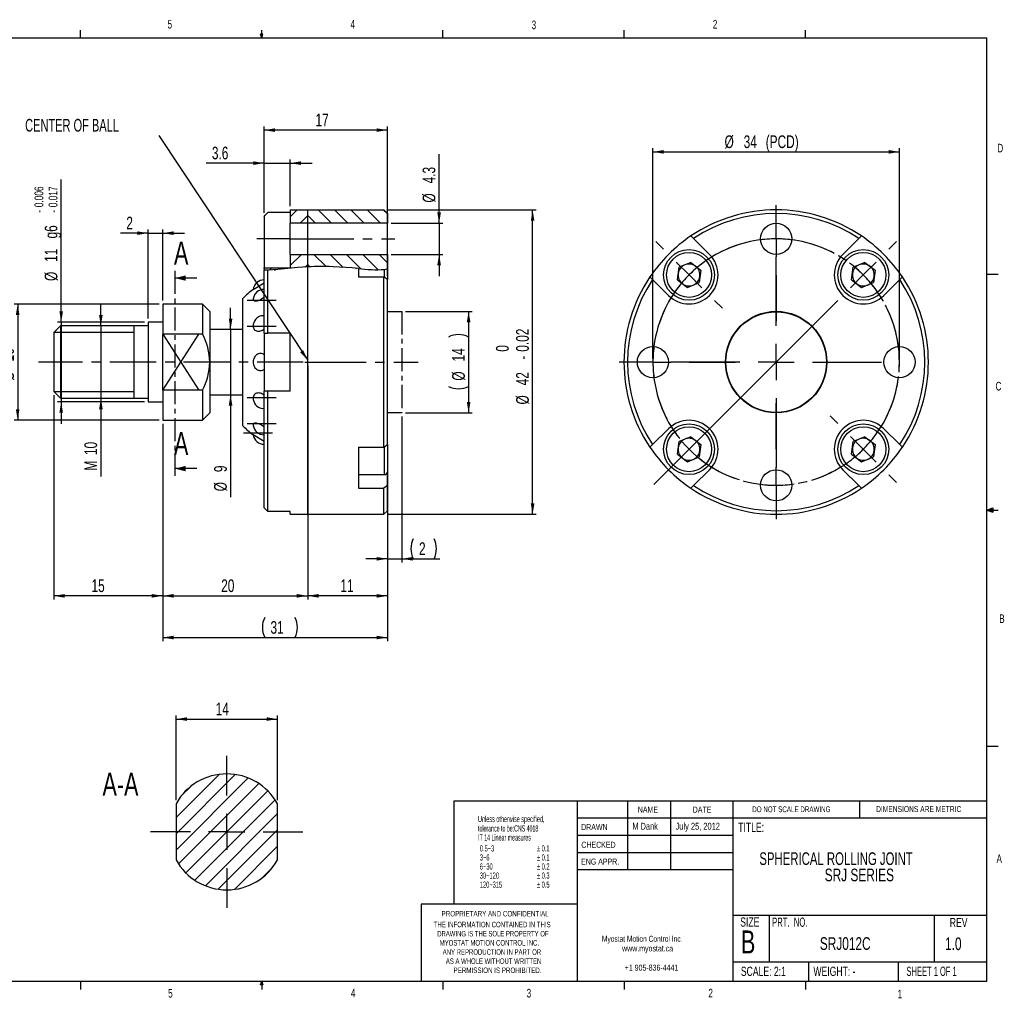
# Model space of a CAD drawing. Extents: x 11 to 421, y 5 to 275.
# Tile 2 of 2: x 149 to 421, y 5 to 275. Entities that reach past the tile are written whole.
import ezdxf
from ezdxf.enums import TextEntityAlignment as Align

# ---------------------------------------------------------------- set-up
doc = ezdxf.new("R2010")
doc.units = 0
doc.linetypes.add('CENTER', pattern=[10.16, 6.35, -1.27, 1.27, -1.27])
doc.linetypes.add('CENTERX2', pattern=[20.32, 12.7, -2.54, 2.54, -2.54])
doc.layers.get('0').update_dxf_attribs({"linetype": 'CONTINUOUS'})
doc.layers.add('FORMAT', color=7, linetype='CONTINUOUS')
doc.dimstyles.new('SLDDIMSTYLE0', dxfattribs={"dimtxt": 3.5, "dimasz": 3, "dimexe": 0, "dimexo": 0.0625, "dimgap": 0.875, "dimtad": 1, "dimlfac": 0.5, "dimrnd": 1e-09, "dimzin": 12, "dimsah": 1, "dimcen": 0.09, "dimazin": 3, "dimtfac": 1, "dimtofl": 0, "dimtmove": 0, "dimatfit": 3})
doc.dimstyles.new('SLDDIMSTYLE1', dxfattribs={"dimtxt": 3.5, "dimasz": 3, "dimexe": 0, "dimexo": 0.0625, "dimgap": 0.875, "dimtad": 1, "dimlfac": 0.5, "dimrnd": 1e-09, "dimzin": 12, "dimsah": 1, "dimcen": 0.09, "dimazin": 3, "dimtfac": 1, "dimtmove": 0, "dimatfit": 3})
doc.dimstyles.new('SLDDIMSTYLE2', dxfattribs={"dimtxt": 3.5, "dimasz": 3, "dimexe": 0, "dimexo": 0.0625, "dimgap": 0.875, "dimtad": 1, "dimlfac": 0.5, "dimrnd": 1e-09, "dimzin": 12, "dimsah": 1, "dimcen": 0.09, "dimazin": 3, "dimtol": 1, "dimtm": 0.02, "dimtfac": 1, "dimtofl": 0, "dimtmove": 0, "dimatfit": 3})
doc.dimstyles.new('SLDDIMSTYLE3', dxfattribs={"dimtxt": 3.5, "dimasz": 3, "dimexe": 0, "dimexo": 0.0625, "dimgap": 0.875, "dimtad": 1, "dimlfac": 0.5, "dimrnd": 1e-09, "dimzin": 12, "dimsah": 1, "dimcen": 0.09, "dimazin": 3, "dimtfac": 1, "dimtmove": 0, "dimatfit": 3})
doc.dimstyles.new('SLDDIMSTYLE4', dxfattribs={"dimtxt": 3.5, "dimasz": 3, "dimexe": 0, "dimexo": 0.0625, "dimgap": 0.875, "dimtad": 1, "dimlfac": 0.5, "dimrnd": 1e-09, "dimzin": 12, "dimsah": 1, "dimcen": 0.09, "dimazin": 3, "dimtfac": 1, "dimtofl": 0, "dimtmove": 0, "dimatfit": 3})
doc.dimstyles.new('SLDDIMSTYLE5', dxfattribs={"dimtxt": 3.5, "dimasz": 3, "dimexe": 0, "dimexo": 0.0625, "dimgap": 0.875, "dimtad": 1, "dimlfac": 0.5, "dimrnd": 1e-09, "dimzin": 12, "dimsah": 1, "dimcen": 0.09, "dimazin": 3, "dimtol": 1, "dimtp": -0.006, "dimtm": 0.017, "dimtfac": 1, "dimtmove": 0, "dimatfit": 3})
doc.dimstyles.new('SLDDIMSTYLE6', dxfattribs={"dimtxt": 3.5, "dimasz": 3, "dimexe": 0, "dimexo": 0.0625, "dimgap": 0.875, "dimtad": 1, "dimlfac": 0.5, "dimrnd": 1e-09, "dimzin": 12, "dimsah": 1, "dimcen": 0.09, "dimazin": 3, "dimtfac": 1, "dimtofl": 0, "dimtmove": 0, "dimatfit": 3})
doc.dimstyles.new('SLDDIMSTYLE7', dxfattribs={"dimtxt": 3.5, "dimasz": 3, "dimexe": 0, "dimexo": 0.0625, "dimgap": 0.875, "dimtad": 1, "dimlfac": 0.5, "dimrnd": 1e-09, "dimzin": 12, "dimsah": 1, "dimcen": 0.09, "dimazin": 3, "dimtfac": 1, "dimtmove": 0, "dimatfit": 3})

# ---------------------------------------------------------------- blocks, each defined once
blk = doc.blocks.new('SW_NOTE_0')
at = {"color": 0, "linetype": 'CONTINUOUS'}
for s, width, p in [('Myostat Motion Control Inc.', 0.661111, (0, 0)), ('www.myostat.ca', 0.7, (5.56, -2.65)), ('+1 905-836-4441', 0.7, (6.29, -7.95))]:
    blk.add_text(s, height=1.651, dxfattribs=dict(at, width=width)).set_placement(p, align=Align.BOTTOM_LEFT)
blk = doc.blocks.new('SW_NOTE_1')
at = {"color": 0, "linetype": 'CONTINUOUS'}
for s, width, p in [('THE INFORMATION CONTAINED IN THIS', 0.657576, (0, 0)), ('DRAWING IS THE SOLE PROPERTY OF', 0.643548, (1, -2.52)), ('MYOSTAT MOTION CONTROL INC. ', 0.65, (1.67, -5.05)), ('ANY REPRODUCTION IN PART OR', 0.648148, (2.51, -7.57)), ('AS A WHOLE WITHOUT WRITTEN', 0.646154, (3.37, -10.1)), ('PERMISSION IS PROHIBITED.', 0.672, (5.5, -12.62))]:
    blk.add_text(s, height=1.524, dxfattribs=dict(at, width=width)).set_placement(p, align=Align.BOTTOM_LEFT)
blk = doc.blocks.new('SW_NOTE_2')
at = {"color": 0, "linetype": 'CONTINUOUS'}
for s, width, p in [('SPHERICAL ROLLING JOINT', 0.669565, (0, 0)), ('SRJ SERIES', 0.7, (18.03, -4.5))]:
    blk.add_text(s, height=3.5, dxfattribs=dict(at, width=width)).set_placement(p, align=Align.BOTTOM_LEFT)
blk = doc.blocks.new('*D4')
at = {"color": 7, "linetype": 'CONTINUOUS'}
for p, q in [((255.61, 194.87), (274.01, 194.87)), ((273.01, 194.87), (273.01, 166.87)), ((255.61, 166.87), (274.01, 166.87))]:
    blk.add_line(p, q, dxfattribs=at)
for centre, start, end in [((270.23, 182.23), 63.4349, 116.5651), ((270.23, 179.72), 243.4349, 296.5651)]:
    blk.add_arc(centre, 6.21, start, end, dxfattribs=at)
for points in [[(273.01, 194.87), (272.51, 191.87), (273.51, 191.87)], [(273.01, 166.87), (273.51, 169.87), (272.51, 169.87)]]:
    blk.add_solid(points, dxfattribs=at)
at = {"color": 7, "linetype": 'CONTINUOUS', "width": 0.7}
for s, p in [('14', (273.01, 181.03)), ('%%c', (273.01, 175.75))]:
    blk.add_text(s, height=3.5, rotation=90, dxfattribs=at).set_placement(p, align=Align.BOTTOM_LEFT)
blk = doc.blocks.new('*D5')
at = {"color": 7, "linetype": 'CONTINUOUS'}
for p, q in [((254.61, 165.87), (254.61, 125.59)), ((250.61, 157.09), (250.61, 125.59)), ((250.61, 126.59), (244.61, 126.59)), ((250.61, 126.59), (254.61, 126.59)), ((254.61, 126.59), (265.08, 126.59))]:
    blk.add_line(p, q, dxfattribs=at)
for centre, start, end in [((263.29, 129.37), 153.4349, 206.5651), ((257.93, 129.37), 333.4349, 26.5651)]:
    blk.add_arc(centre, 6.21, start, end, dxfattribs=at)
for points in [[(250.61, 126.59), (247.61, 127.09), (247.61, 126.09)], [(254.61, 126.59), (257.61, 126.09), (257.61, 127.09)]]:
    blk.add_solid(points, dxfattribs=at)
at = {"color": 7, "linetype": 'CONTINUOUS', "width": 0.7}
blk.add_text('2', height=3.5, dxfattribs=at).set_placement((259.32, 126.59), align=Align.BOTTOM_LEFT)
blk = doc.blocks.new('*D6')
at = {"color": 7, "linetype": 'CONTINUOUS'}
for p, q in [((250.61, 222.87), (291.66, 222.87)), ((290.66, 138.87), (290.66, 222.87)), ((250.61, 138.87), (291.66, 138.87))]:
    blk.add_line(p, q, dxfattribs=at)
for points in [[(290.66, 222.87), (290.16, 219.87), (291.16, 219.87)], [(290.66, 138.87), (291.16, 141.87), (290.16, 141.87)]]:
    blk.add_solid(points, dxfattribs=at)
at = {"color": 7, "linetype": 'CONTINUOUS', "width": 0.7}
for s, p in [('0.02', (290.66, 183.73)), ('0', (285.11, 183.73)), ('-', (290.66, 181.54)), ('42', (290.66, 174.45)), ('%%c', (290.66, 169.17))]:
    blk.add_text(s, height=3.5, rotation=90, dxfattribs=at).set_placement(p, align=Align.BOTTOM_LEFT)
blk = doc.blocks.new('*D7')
at = {"color": 7, "linetype": 'CONTINUOUS'}
for p, q in [((184.61, 192.87), (184.61, 217.44)), ((188.61, 197.87), (188.61, 217.44)), ((184.61, 216.44), (177, 216.44)), ((184.61, 216.44), (188.61, 216.44)), ((188.61, 216.44), (194.61, 216.44))]:
    blk.add_line(p, q, dxfattribs=at)
for points in [[(184.61, 216.44), (181.61, 216.94), (181.61, 215.94)], [(188.61, 216.44), (191.61, 215.94), (191.61, 216.94)]]:
    blk.add_solid(points, dxfattribs=at)
at = {"color": 7, "linetype": 'CONTINUOUS', "width": 0.7}
blk.add_text('2', height=3.5, dxfattribs=at).set_placement((178.58, 216.44), align=Align.BOTTOM_LEFT)
blk = doc.blocks.new('*D8')
at = {"color": 7, "linetype": 'CONTINUOUS'}
for p, q in [((207.34, 189.87), (207.34, 195.87)), ((207.34, 189.87), (207.34, 171.87)), ((207.34, 171.87), (207.34, 143.64))]:
    blk.add_line(p, q, dxfattribs=at)
for points in [[(207.34, 189.87), (207.84, 192.87), (206.84, 192.87)], [(207.34, 171.87), (206.84, 168.87), (207.84, 168.87)]]:
    blk.add_solid(points, dxfattribs=at)
at = {"color": 7, "linetype": 'CONTINUOUS', "width": 0.7}
for s, p in [('9', (207.34, 150.5)), ('%%c', (207.34, 145.22))]:
    blk.add_text(s, height=3.5, rotation=90, dxfattribs=at).set_placement(p, align=Align.BOTTOM_LEFT)
blk = doc.blocks.new('*D9')
at = {"color": 7, "linetype": 'CONTINUOUS'}
for p, q in [((216.61, 222.08), (216.61, 245.87)), ((250.61, 244.87), (216.61, 244.87)), ((250.61, 204.65), (250.61, 245.87))]:
    blk.add_line(p, q, dxfattribs=at)
for points in [[(216.61, 244.87), (219.61, 244.37), (219.61, 245.37)], [(250.61, 244.87), (247.61, 245.37), (247.61, 244.37)]]:
    blk.add_solid(points, dxfattribs=at)
at = {"color": 7, "linetype": 'CONTINUOUS', "width": 0.7}
blk.add_text('17', height=3.5, dxfattribs=at).set_placement((230.77, 244.87), align=Align.BOTTOM_LEFT)
blk = doc.blocks.new('*D10')
at = {"color": 7, "linetype": 'CONTINUOUS'}
for p, q in [((160.61, 191.87), (160.61, 231.22)), ((183.61, 191.87), (159.61, 191.87)), ((160.61, 191.87), (160.61, 169.87)), ((183.61, 169.87), (159.61, 169.87)), ((160.61, 169.87), (160.61, 163.87))]:
    blk.add_line(p, q, dxfattribs=at)
for points in [[(160.61, 191.87), (161.11, 194.87), (160.11, 194.87)], [(160.61, 169.87), (160.11, 166.87), (161.11, 166.87)]]:
    blk.add_solid(points, dxfattribs=at)
at = {"color": 7, "linetype": 'CONTINUOUS', "width": 0.7}
for s, height, p in [('0.006', 2.45, (156.43, 223.59)), ('0.017', 2.45, (160.32, 223.59)), ('-', 2.45, (156.43, 222.06)), ('-', 2.45, (160.32, 222.06)), ('g6', 3.5, (160.61, 214.98)), ('11', 3.5, (160.61, 208.52)), ('%%c', 3.5, (160.61, 203.25))]:
    blk.add_text(s, height=height, rotation=90, dxfattribs=at).set_placement(p, align=Align.BOTTOM_LEFT)
blk = doc.blocks.new('*D11')
at = {"color": 7, "linetype": 'CONTINUOUS'}
for p, q in [((158.61, 171.71), (158.61, 115.37)), ((188.61, 163.87), (188.61, 115.37)), ((188.61, 116.37), (158.61, 116.37))]:
    blk.add_line(p, q, dxfattribs=at)
for points in [[(158.61, 116.37), (161.61, 115.87), (161.61, 116.87)], [(188.61, 116.37), (185.61, 116.87), (185.61, 115.87)]]:
    blk.add_solid(points, dxfattribs=at)
at = {"color": 7, "linetype": 'CONTINUOUS', "width": 0.7}
blk.add_text('15', height=3.5, dxfattribs=at).set_placement((168.97, 116.37), align=Align.BOTTOM_LEFT)
blk = doc.blocks.new('*D12')
at = {"color": 7, "linetype": 'CONTINUOUS'}
for p, q in [((228.61, 179.87), (228.61, 115.37)), ((188.61, 163.87), (188.61, 115.37)), ((188.61, 116.37), (228.61, 116.37))]:
    blk.add_line(p, q, dxfattribs=at)
for points in [[(188.61, 116.37), (191.61, 115.87), (191.61, 116.87)], [(228.61, 116.37), (225.61, 116.87), (225.61, 115.87)]]:
    blk.add_solid(points, dxfattribs=at)
at = {"color": 7, "linetype": 'CONTINUOUS', "width": 0.7}
blk.add_text('20', height=3.5, dxfattribs=at).set_placement((204.75, 116.37), align=Align.BOTTOM_LEFT)
blk = doc.blocks.new('*D13')
at = {"color": 7, "linetype": 'CONTINUOUS'}
for p, q in [((228.61, 179.87), (228.61, 115.37)), ((250.61, 138.87), (250.61, 115.37)), ((250.61, 116.37), (228.61, 116.37))]:
    blk.add_line(p, q, dxfattribs=at)
for points in [[(228.61, 116.37), (231.61, 115.87), (231.61, 116.87)], [(250.61, 116.37), (247.61, 116.87), (247.61, 115.87)]]:
    blk.add_solid(points, dxfattribs=at)
at = {"color": 7, "linetype": 'CONTINUOUS', "width": 0.7}
blk.add_text('11', height=3.5, dxfattribs=at).set_placement((237.65, 116.37), align=Align.BOTTOM_LEFT)
blk = doc.blocks.new('*D14')
at = {"color": 7, "linetype": 'CONTINUOUS'}
for p, q in [((188.61, 163.87), (188.61, 103.87)), ((250.61, 138.87), (250.61, 103.87)), ((188.61, 104.87), (250.61, 104.87))]:
    blk.add_line(p, q, dxfattribs=at)
for centre, start, end in [((222.32, 107.65), 153.4349, 206.5651), ((219.55, 107.65), 333.4349, 26.5651)]:
    blk.add_arc(centre, 6.21, start, end, dxfattribs=at)
for points in [[(188.61, 104.87), (191.61, 104.37), (191.61, 105.37)], [(250.61, 104.87), (247.61, 105.37), (247.61, 104.37)]]:
    blk.add_solid(points, dxfattribs=at)
at = {"color": 7, "linetype": 'CONTINUOUS', "width": 0.7}
blk.add_text('31', height=3.5, dxfattribs=at).set_placement((218.35, 104.87), align=Align.BOTTOM_LEFT)
blk = doc.blocks.new('*D15')
at = {"color": 7, "linetype": 'CONTINUOUS'}
for p, q in [((216.61, 222.08), (216.61, 236.76)), ((223.81, 223.87), (223.81, 236.76)), ((216.61, 235.76), (200.59, 235.76)), ((216.61, 235.76), (223.81, 235.76)), ((223.81, 235.76), (229.81, 235.76))]:
    blk.add_line(p, q, dxfattribs=at)
for points in [[(216.61, 235.76), (213.61, 236.26), (213.61, 235.26)], [(223.81, 235.76), (226.81, 235.26), (226.81, 236.26)]]:
    blk.add_solid(points, dxfattribs=at)
at = {"color": 7, "linetype": 'CONTINUOUS', "width": 0.7}
blk.add_text('3.6', height=3.5, dxfattribs=at).set_placement((202.18, 235.76), align=Align.BOTTOM_LEFT)
blk = doc.blocks.new('*D16')
at = {"color": 7, "linetype": 'CONTINUOUS'}
for p, q in [((264.87, 219.17), (264.87, 238.21)), ((251.61, 219.17), (265.87, 219.17)), ((264.87, 219.17), (264.87, 210.57)), ((251.61, 210.57), (265.87, 210.57)), ((264.87, 210.57), (264.87, 204.57))]:
    blk.add_line(p, q, dxfattribs=at)
for points in [[(264.87, 219.17), (265.37, 222.17), (264.37, 222.17)], [(264.87, 210.57), (264.37, 207.57), (265.37, 207.57)]]:
    blk.add_solid(points, dxfattribs=at)
at = {"color": 7, "linetype": 'CONTINUOUS', "width": 0.7}
for s, p in [('4.3', (264.87, 230.16)), ('%%c', (264.87, 224.88))]:
    blk.add_text(s, height=3.5, rotation=90, dxfattribs=at).set_placement(p, align=Align.BOTTOM_LEFT)
blk = doc.blocks.new('*D17')
at = {"color": 7, "linetype": 'CONTINUOUS'}
for p, q in [((187.61, 196.87), (147.61, 196.87)), ((148.61, 196.87), (148.61, 164.87)), ((187.61, 164.87), (147.61, 164.87))]:
    blk.add_line(p, q, dxfattribs=at)
for points in [[(148.61, 196.87), (148.11, 193.87), (149.11, 193.87)], [(148.61, 164.87), (149.11, 167.87), (148.11, 167.87)]]:
    blk.add_solid(points, dxfattribs=at)
at = {"color": 7, "linetype": 'CONTINUOUS', "width": 0.7}
for s, p in [('16', (148.61, 181.03)), ('%%c', (148.61, 175.75))]:
    blk.add_text(s, height=3.5, rotation=90, dxfattribs=at).set_placement(p, align=Align.BOTTOM_LEFT)
blk = doc.blocks.new('*D18')
at = {"color": 7, "linetype": 'CONTINUOUS'}
for p, q in [((171.56, 190.87), (171.56, 196.87)), ((171.56, 190.87), (171.56, 170.87)), ((171.56, 170.87), (171.56, 149.33))]:
    blk.add_line(p, q, dxfattribs=at)
for points in [[(171.56, 190.87), (172.06, 193.87), (171.06, 193.87)], [(171.56, 170.87), (171.06, 167.87), (172.06, 167.87)]]:
    blk.add_solid(points, dxfattribs=at)
at = {"color": 7, "linetype": 'CONTINUOUS', "width": 0.7}
for s, p in [('10', (171.56, 155.21)), ('M', (171.56, 150.92))]:
    blk.add_text(s, height=3.5, rotation=90, dxfattribs=at).set_placement(p, align=Align.BOTTOM_LEFT)
blk = doc.blocks.new('SW_NOTE_3')
at = {"color": 0, "linetype": 'CONTINUOUS'}
blk.add_line((-41.03, 62.04), (0, 0), dxfattribs=at)
blk.add_solid([(0, 0), (-1.24, 2.78), (-2.07, 2.23)], dxfattribs=at)
at = {"color": 0, "linetype": 'CONTINUOUS', "width": 0.65}
blk.add_text('CENTER OF BALL', height=3.5, dxfattribs=at).set_placement((-77.94, 62.04), align=Align.BOTTOM_LEFT)
blk = doc.blocks.new('*D20')
at = {"color": 7, "linetype": 'CONTINUOUS'}
for p, q in [((323.85, 181.87), (323.85, 239.87)), ((391.85, 181.87), (391.85, 239.87)), ((323.85, 238.87), (391.85, 238.87))]:
    blk.add_line(p, q, dxfattribs=at)
for points in [[(323.85, 238.87), (326.85, 238.37), (326.85, 239.37)], [(391.85, 238.87), (388.85, 239.37), (388.85, 238.37)]]:
    blk.add_solid(points, dxfattribs=at)
at = {"color": 7, "linetype": 'CONTINUOUS', "width": 0.7}
for s, p in [('%%c', (343.61, 238.87)), ('34', (348.88, 238.87)), (' (PCD)', (354.05, 238.87))]:
    blk.add_text(s, height=3.5, rotation=360, dxfattribs=at).set_placement(p, align=Align.BOTTOM_LEFT)
blk = doc.blocks.new('SW_CENTERMARKSYMBOL_0')
at = {"color": 0, "linetype": 'CONTINUOUS'}
for p, q in [((0, 5), (0, 9.3)), ((0, 0), (0, 5)), ((0, 0), (0, -5)), ((0, -24), (0, -4.96)), ((0, -34), (0, -29)), ((-39, -34), (-43.3, -34)), ((-34, -34), (-39, -34)), ((-34, -34), (-29, -34)), ((-10, -34), (-29.04, -34)), ((0, -34), (-5, -34)), ((0, -34), (0, -39)), ((0, -34), (5, -34)), ((10, -34), (29.04, -34)), ((0, -44), (0, -63.04)), ((0, -68), (0, -63)), ((0, -68), (0, -73)), ((0, -73), (0, -77.3))]:
    blk.add_line(p, q, dxfattribs=at)
at = {"color": 0, "linetype": 'CENTERX2'}
for p, q in [((0, -10), (0, -24)), ((-24, -34), (-10, -34)), ((0, -58), (0, -44))]:
    blk.add_line(p, q, dxfattribs=at)
at = {"color": 0, "linetype": 'CONTINUOUS'}
for start, end in [(90, 98.4258), (81.5742, 90), (171.5742, 180), (180, 188.4258), (261.5742, 270), (270, 278.4258)]:
    blk.add_arc((0, -34), 34, start, end, dxfattribs=at)
at = {"color": 0, "linetype": 'CENTERX2'}
for start, end in [(106.8517, 163.1483), (286.8517, 73.1483), (196.8517, 253.1483)]:
    blk.add_arc((0, -34), 34, start, end, dxfattribs=at)
blk = doc.blocks.new('SW_CENTERMARKSYMBOL_1')
at = {"color": 0, "linetype": 'CONTINUOUS'}
for p, q in [((-7.07, 7.07), (-9.19, 9.19)), ((55.15, 7.07), (57.28, 9.19)), ((0, 0), (-3.54, 3.54)), ((24.04, -14.04), (24.04, 5)), ((48.08, 0), (51.62, 3.54)), ((0, 0), (3.54, -3.54)), ((48.08, 0), (44.55, -3.54)), ((41.01, -7.07), (-9.7, -57.79)), ((7.07, -7.07), (9.19, -9.19)), ((24.04, -24.04), (24.04, -19.04)), ((14.04, -24.04), (-5, -24.04)), ((24.04, -24.04), (19.04, -24.04)), ((24.04, -24.04), (24.04, -29.04)), ((24.04, -24.04), (29.04, -24.04)), ((34.04, -24.04), (53.08, -24.04)), ((24.04, -34.04), (24.04, -53.08)), ((41.01, -41.01), (38.89, -38.89)), ((48.08, -48.08), (44.55, -44.55)), ((48.08, -48.08), (51.62, -51.62)), ((55.15, -55.15), (57.28, -57.28))]:
    blk.add_line(p, q, dxfattribs=at)
at = {"color": 0, "linetype": 'CENTERX2'}
for start, end in [(61.8517, 118.1483), (151.8517, 298.1483), (331.8517, 28.1483)]:
    blk.add_arc((24.04, -24.04), 34, start, end, dxfattribs=at)
at = {"color": 0, "linetype": 'CONTINUOUS'}
for start, end in [(126.5742, 135), (45, 53.4258), (135, 143.4258), (36.5742, 45), (315, 323.4258), (306.5742, 315)]:
    blk.add_arc((24.04, -24.04), 34, start, end, dxfattribs=at)
blk = doc.blocks.new('*D25')
at = {"color": 7, "linetype": 'CONTINUOUS'}
for p, q in [((192.29, 60), (192.29, 83.37)), ((192.29, 82.37), (220.29, 82.37)), ((220.29, 60), (220.29, 83.37))]:
    blk.add_line(p, q, dxfattribs=at)
for points in [[(192.29, 82.37), (195.29, 81.87), (195.29, 82.87)], [(220.29, 82.37), (217.29, 82.87), (217.29, 81.87)]]:
    blk.add_solid(points, dxfattribs=at)
at = {"color": 7, "linetype": 'CONTINUOUS', "width": 0.7}
blk.add_text('14', height=3.5, dxfattribs=at).set_placement((203.22, 82.37), align=Align.BOTTOM_LEFT)
blk = doc.blocks.new('SW_CENTERMARKSYMBOL_3')
at = {"color": 0, "linetype": 'CONTINUOUS'}
for p, q in [((0, 10), (0, 21)), ((0, 0), (0, 5)), ((-10, 0), (-21, 0)), ((0, 0), (-5, 0)), ((0, 0), (0, -5)), ((0, 0), (5, 0)), ((10, 0), (21, 0)), ((0, -10), (0, -21))]:
    blk.add_line(p, q, dxfattribs=at)

msp = doc.modelspace()

# ---------------------------------------------------------------- linework, layer by layer
at = {"color": 7, "linetype": 'CONTINUOUS'}
for p, q in [((165.919, 270.309), (165.919, 272.463)), ((215.925, 270.309), (215.925, 272.463)), ((265.932, 270.309), (265.932, 272.463)), ((315.938, 270.309), (315.938, 272.463)), ((365.944, 270.309), (365.944, 272.463)), ((15.907, 270.309), (415.957, 270.309)), ((215.925, 270.309), (215.589, 271.374)), ((216.244, 271.374), (215.589, 271.374)), ((215.747, 271.374), (215.925, 270.309)), ((215.925, 270.309), (216.244, 271.374)), ((216.05, 271.374), (215.925, 270.309)), ((415.957, 9.959), (415.957, 270.309)), ((223.811, 220.97), (225.71, 222.869)), ((223.811, 222.869), (228.611, 222.869)), ((223.811, 222.869), (223.811, 219.169)), ((228.611, 222.869), (249.611, 222.869)), ((228.611, 219.169), (228.611, 222.869)), ((235.213, 219.169), (231.513, 222.869)), ((239.703, 219.169), (236.003, 222.869)), ((244.193, 219.169), (240.493, 222.869)), ((248.683, 219.169), (244.983, 222.869)), ((250.611, 221.73), (249.473, 222.869)), ((249.611, 222.869), (250.611, 221.869)), ((216.611, 221.08), (216.611, 214.869)), ((223.811, 222.1), (217.611, 222.1)), ((226.5, 219.169), (228.611, 221.28)), ((230.723, 219.169), (228.611, 221.28)), ((250.611, 221.869), (250.611, 219.169)), ((223.811, 210.569), (223.811, 219.169)), ((228.611, 219.169), (223.811, 219.169)), ((250.611, 219.169), (228.611, 219.169)), ((228.611, 210.569), (228.611, 219.169)), ((250.611, 210.569), (250.611, 219.169)), ((216.611, 214.869), (216.611, 206.869)), ((334.353, 215.68), (335.073, 214.96)), ((339.466, 210.567), (335.073, 214.96)), ((380.628, 214.96), (376.235, 210.567)), ((380.628, 214.96), (381.348, 215.68)), ((223.811, 207.499), (226.88, 210.569)), ((223.811, 210.569), (228.611, 210.569)), ((223.811, 210.569), (223.811, 206.869)), ((228.611, 210.569), (250.611, 210.569)), ((228.611, 207.144), (228.611, 210.569)), ((233.676, 207.234), (230.342, 210.569)), ((238.406, 206.995), (234.832, 210.569)), ((243.275, 206.616), (239.323, 210.569)), ((248.03, 206.351), (243.813, 210.569)), ((250.611, 208.26), (248.303, 210.569)), ((250.611, 210.569), (250.611, 206.576)), ((216.611, 206.869), (223.811, 206.869)), ((216.611, 206.583), (216.611, 206.869)), ((216.825, 206.213), (216.611, 206.583)), ((216.611, 206.583), (216.611, 206.22)), ((218.058, 206.236), (218.69, 206.869)), ((222.963, 206.651), (223.18, 206.869)), ((227.899, 207.097), (228.611, 207.809)), ((229.242, 207.179), (228.611, 207.809)), ((228.611, 138.869), (228.611, 207.144)), ((241.761, 206.735), (242.211, 206.7)), ((242.611, 206.668), (242.611, 204.366)), ((250.611, 206.576), (250.611, 203.646)), ((330.586, 203.579), (331.044, 207.036)), ((334.267, 208.367), (331.044, 207.036)), ((334.267, 208.367), (337.032, 206.242)), ((378.669, 203.579), (379.127, 207.036)), ((382.35, 208.367), (379.127, 207.036)), ((382.35, 208.367), (385.115, 206.242)), ((197.988, 204.047), (191.988, 204.047)), ((217.825, 206.231), (216.611, 206.217)), ((217.611, 206.22), (216.611, 206.217)), ((216.611, 188.869), (216.611, 206.217)), ((217.611, 188.869), (217.611, 206.22)), ((219.391, 206.317), (219.775, 206.351)), ((242.611, 204.366), (249.611, 204.366)), ((249.611, 157.371), (249.611, 204.366)), ((250.611, 203.646), (249.611, 204.366)), ((323.76, 203.646), (323.039, 204.366)), ((337.032, 206.242), (336.574, 202.785)), ((385.115, 206.242), (384.657, 202.785)), ((392.662, 204.366), (391.942, 203.646)), ((415.957, 205.112), (419.132, 205.112)), ((213.58, 200.925), (216.611, 202.779)), ((250.611, 158.091), (250.611, 203.646)), ((323.76, 203.646), (328.152, 199.253)), ((330.586, 203.579), (333.351, 201.453)), ((333.351, 201.453), (336.574, 202.785)), ((378.669, 203.579), (381.434, 201.453)), ((381.434, 201.453), (384.657, 202.785)), ((387.549, 199.253), (391.942, 203.646)), ((210.751, 180.869), (210.751, 198.453)), ((199.611, 196.869), (188.611, 196.869)), ((188.611, 196.869), (188.611, 188.615)), ((201.611, 194.869), (199.611, 196.869)), ((199.611, 196.869), (199.611, 188.615)), ((201.611, 194.869), (201.611, 180.869)), ((160.451, 190.869), (158.611, 189.029)), ((184.611, 190.869), (160.451, 190.869)), ((160.451, 190.869), (160.451, 170.869)), ((180.611, 190.869), (180.611, 190.793)), ((188.611, 191.869), (184.611, 191.869)), ((184.611, 191.869), (184.611, 169.869)), ((158.611, 189.029), (158.611, 172.709)), ((180.611, 189.029), (158.611, 189.029)), ((188.611, 173.123), (188.611, 188.615)), ((199.611, 188.615), (188.611, 188.615)), ((188.611, 188.615), (198.611, 173.123)), ((188.611, 173.123), (198.611, 188.615)), ((210.751, 189.869), (201.611, 189.869)), ((216.611, 188.869), (217.611, 188.869)), ((216.611, 188.869), (216.611, 172.869)), ((223.811, 188.869), (217.611, 188.869)), ((223.811, 172.869), (223.811, 188.869)), ((201.611, 180.869), (201.611, 166.869)), ((210.751, 163.284), (210.751, 180.869)), ((158.611, 172.709), (160.451, 170.869)), ((158.611, 172.709), (180.611, 172.709)), ((199.611, 173.123), (188.611, 173.123)), ((188.611, 173.123), (188.611, 164.869)), ((199.611, 173.123), (199.611, 164.869)), ((201.611, 171.869), (210.751, 171.869)), ((216.611, 140.657), (216.611, 172.869)), ((217.611, 172.869), (216.611, 172.869)), ((217.611, 139.637), (217.611, 172.869)), ((223.811, 172.869), (217.611, 172.869)), ((160.451, 170.869), (184.611, 170.869)), ((184.611, 169.869), (188.611, 169.869)), ((199.611, 164.869), (201.611, 166.869)), ((188.611, 164.869), (199.611, 164.869)), ((216.611, 158.958), (213.58, 160.812)), ((328.152, 162.484), (323.76, 158.091)), ((334.267, 160.284), (331.044, 158.952)), ((334.267, 160.284), (337.032, 158.159)), ((382.35, 160.284), (379.127, 158.952)), ((382.35, 160.284), (385.115, 158.159)), ((391.942, 158.091), (387.549, 162.484)), ((249.611, 157.371), (250.611, 158.091)), ((250.611, 158.096), (250.611, 150.627)), ((323.039, 157.371), (323.76, 158.091)), ((330.586, 155.495), (331.044, 158.952)), ((337.032, 158.159), (336.574, 154.702)), ((378.669, 155.495), (379.127, 158.952)), ((385.115, 158.159), (384.657, 154.702)), ((391.942, 158.091), (392.662, 157.371)), ((242.611, 157.371), (249.611, 157.371)), ((242.611, 157.371), (242.611, 146.057)), ((330.586, 155.495), (333.351, 153.37)), ((378.669, 155.495), (381.434, 153.37)), ((333.351, 153.37), (336.574, 154.702)), ((381.434, 153.37), (384.657, 154.702)), ((197.988, 151.469), (191.988, 151.469)), ((242.611, 149.827), (249.811, 149.827)), ((250.611, 146.778), (250.611, 150.627)), ((335.073, 146.778), (339.466, 151.17)), ((376.235, 151.17), (380.628, 146.778)), ((250.611, 146.778), (249.611, 146.057)), ((250.611, 139.869), (250.611, 146.778)), ((335.073, 146.778), (334.353, 146.057)), ((381.348, 146.057), (380.628, 146.778)), ((242.611, 146.057), (249.611, 146.057)), ((249.611, 138.869), (249.611, 146.057)), ((223.811, 139.637), (217.611, 139.637)), ((223.811, 138.869), (223.811, 139.637)), ((223.811, 138.869), (228.611, 138.869)), ((228.611, 138.869), (249.611, 138.869)), ((249.611, 138.869), (250.611, 139.869)), ((415.957, 140.025), (417.663, 140.635)), ((415.957, 140.025), (417.663, 140.254)), ((415.957, 140.025), (419.132, 140.025)), ((415.957, 140.025), (417.663, 139.451)), ((415.957, 140.025), (417.663, 139.763)), ((417.663, 140.635), (417.663, 139.451)), ((415.957, 74.937), (419.132, 74.937)), ((192.288, 55.214), (204.189, 67.116)), ((192.288, 50.724), (208.643, 67.08)), ((192.288, 46.234), (212.182, 66.129)), ((192.954, 42.41), (215.131, 64.588)), ((193.651, 61.068), (196.474, 63.891)), ((194.974, 39.94), (217.601, 62.568)), ((197.444, 37.92), (219.622, 60.098)), ((302.919, 59.853), (415.957, 59.853)), ((302.919, 59.853), (302.919, 9.959)), ((316.817, 59.853), (316.817, 40.803)), ((328.717, 59.853), (328.717, 40.803)), ((345.885, 59.853), (345.885, 9.959)), ((380.921, 55.091), (380.921, 59.853)), ((192.288, 59), (192.288, 43.508)), ((220.288, 43.508), (220.288, 59)), ((200.393, 36.379), (220.288, 56.274)), ((302.919, 55.091), (415.957, 55.091)), ((203.932, 35.428), (220.288, 51.784)), ((302.919, 50.328), (345.885, 50.328)), ((208.386, 35.392), (220.288, 47.293)), ((302.919, 45.566), (345.885, 45.566)), ((216.102, 38.617), (218.924, 41.44)), ((345.885, 40.803), (302.919, 40.803)), ((259.953, 31.278), (259.953, 9.959)), ((302.919, 31.278), (259.953, 31.278)), ((345.885, 28.243), (415.957, 28.243)), ((355.932, 28.243), (355.932, 15.366)), ((401.43, 28.243), (401.43, 15.366)), ((345.885, 15.366), (415.957, 15.366)), ((366.793, 15.366), (366.793, 9.959)), ((391.48, 15.366), (391.48, 9.959)), ((415.957, 9.959), (15.907, 9.959)), ((165.919, 9.959), (165.919, 7.805)), ((215.589, 9.081), (215.925, 9.959)), ((216.244, 9.081), (215.589, 9.081)), ((215.925, 9.959), (215.925, 7.805)), ((215.925, 9.959), (216.244, 9.081)), ((265.932, 9.959), (265.932, 7.805)), ((315.938, 9.959), (315.938, 7.805)), ((365.944, 9.959), (365.944, 7.805))]:
    msp.add_line(p, q, dxfattribs=at)
at = {"color": 7, "linetype": 'CENTERX2'}
for p, q in [((223.811, 214.869), (214.611, 214.869)), ((223.811, 214.869), (228.611, 214.869)), ((228.611, 214.869), (252.611, 214.869)), ((219.93, 197.89), (211.916, 197.89)), ((219.93, 190.696), (211.916, 190.696)), ((227.411, 180.869), (154.348, 180.869)), ((227.811, 180.869), (231.93, 180.869)), ((232.032, 180.869), (259.085, 180.869)), ((219.93, 171.041), (211.916, 171.041)), ((219.93, 163.847), (211.916, 163.847)), ((218.941, 161.214), (210.897, 161.214))]:
    msp.add_line(p, q, dxfattribs=at)
at = {"color": 8, "linetype": 'CONTINUOUS'}
for p, q in [((223.811, 214.869), (216.611, 214.869)), ((249.811, 204.221), (249.811, 206.425)), ((249.811, 149.827), (249.811, 157.516))]:
    msp.add_line(p, q, dxfattribs=at)
at = {"color": 7, "linetype": 'CENTER'}
for p, q in [((191.988, 206.047), (191.988, 149.469)), ((250.611, 194.869), (254.611, 194.869)), ((254.611, 194.869), (254.611, 166.869)), ((254.611, 166.869), (250.611, 166.869))]:
    msp.add_line(p, q, dxfattribs=at)
at = {"color": 7, "linetype": 'CONTINUOUS'}
for points in [[(216.611, 221.08), (216.914, 221.389), (217.611, 222.1)], [(228.611, 207.144), (225.86, 206.932), (223.113, 206.666), (220.37, 206.398), (218.994, 206.288), (217.611, 206.22)], [(246.611, 206.393), (247.933, 206.352), (247.979, 206.352)], [(213.666, 197.943), (213.768, 197.84), (213.908, 197.767), (214.081, 197.725), (214.286, 197.715), (214.517, 197.737), (214.77, 197.792), (215.04, 197.877), (215.321, 197.991), (215.607, 198.132), (215.894, 198.297), (216.174, 198.482), (216.442, 198.684), (216.611, 198.826)], [(180.611, 190.793), (180.611, 190.567), (180.611, 190.193), (180.611, 189.679), (180.611, 189.031), (180.611, 188.259), (180.611, 187.375), (180.611, 186.392), (180.611, 185.326), (180.611, 184.192), (180.611, 183.008), (180.611, 181.791), (180.611, 180.561), (180.611, 179.335), (180.611, 178.132), (180.611, 176.971), (180.611, 175.869), (180.611, 174.842), (180.611, 173.907), (180.611, 173.078), (180.611, 172.366), (180.611, 171.784), (180.611, 171.339), (180.611, 171.039), (180.611, 170.888), (180.611, 170.869)], [(213.71, 191.659), (213.666, 191.512), (213.603, 191.209), (213.581, 190.911), (213.599, 190.626), (213.658, 190.359), (213.757, 190.115), (213.892, 189.9), (214.063, 189.717), (214.265, 189.571), (214.493, 189.465), (214.744, 189.4), (215.013, 189.378), (215.293, 189.4), (215.579, 189.465), (215.866, 189.571), (216.147, 189.717), (216.417, 189.9), (216.611, 190.061)], [(216.611, 182.904), (216.43, 183.015), (216.161, 183.133), (215.88, 183.204), (215.593, 183.228), (215.307, 183.204), (215.026, 183.133), (214.757, 183.015), (214.505, 182.854), (214.275, 182.652), (214.072, 182.414), (213.9, 182.144), (213.762, 181.849), (213.662, 181.533), (213.601, 181.204), (213.58, 180.869), (213.601, 180.533), (213.662, 180.204), (213.762, 179.888), (213.9, 179.593), (214.072, 179.323), (214.275, 179.085), (214.505, 178.884), (214.757, 178.722), (215.026, 178.605), (215.307, 178.533), (215.593, 178.509), (215.88, 178.533), (216.161, 178.605), (216.43, 178.722), (216.611, 178.833)], [(216.611, 171.676), (216.417, 171.837), (216.147, 172.02), (215.866, 172.166), (215.579, 172.272), (215.293, 172.337), (215.013, 172.359), (214.744, 172.337), (214.493, 172.272), (214.265, 172.166), (214.063, 172.02), (213.892, 171.837), (213.757, 171.622), (213.658, 171.378), (213.599, 171.111), (213.581, 170.826), (213.603, 170.528), (213.666, 170.225), (213.71, 170.078)], [(216.611, 162.911), (216.442, 163.053), (216.174, 163.255), (215.894, 163.44), (215.607, 163.605), (215.321, 163.746), (215.04, 163.86), (214.77, 163.945), (214.517, 164), (214.286, 164.022), (214.081, 164.012), (213.908, 163.97), (213.768, 163.897), (213.666, 163.794), (213.603, 163.663), (213.581, 163.507), (213.591, 163.376)], [(216.611, 140.657), (216.914, 140.348), (217.611, 139.637)]]:
    msp.add_lwpolyline(points, dxfattribs=at)
for centre, radius in [((357.851, 214.869), 4.3), ((333.809, 204.91), 7), ((381.892, 204.91), 7), ((357.851, 180.869), 14), ((357.851, 180.869), 13.886), ((323.851, 180.869), 4.3), ((391.851, 180.869), 4.3), ((333.809, 156.827), 7), ((381.892, 156.827), 7), ((357.851, 146.869), 4.3)]:
    msp.add_circle(centre, radius, dxfattribs=at)
at = {"color": 8, "linetype": 'CONTINUOUS'}
for centre in [(333.809, 204.91), (381.892, 204.91), (333.809, 156.827), (381.892, 156.827)]:
    msp.add_circle(centre, 6.2, dxfattribs=at)
at = {"color": 7, "linetype": 'CONTINUOUS'}
for centre, radius, start, end in [((357.851, 180.869), 42, 55.98058, 124.01942), ((357.851, 180.869), 41, 56.25185, 123.74815), ((357.851, 180.869), 42, 124.01942, 145.98058), ((357.851, 180.869), 42, 34.01942, 55.98058), ((333.809, 204.91), 8, 225, 45), ((381.892, 204.91), 8, 135, 315), ((232.251, 147.612), 59.636, 87.8201, 94.21479), ((232.443, 113.603), 93.619, 83.76441, 92.34547), ((247.505, 244.805), 38.449, 262.68739, 273.43844), ((249.338, 211.123), 4.722, 275.74868, 285.64019), ((333.809, 204.91), 3.02, 112.44828, 172.44828), ((333.809, 204.91), 3.02, 52.44828, 112.44828), ((333.809, 204.91), 3.02, 352.44828, 52.44828), ((381.892, 204.91), 3.02, 112.44828, 172.44828), ((381.892, 204.91), 3.02, 52.44828, 112.44828), ((381.892, 204.91), 3.02, 352.44828, 52.44828), ((357.851, 180.869), 42, 145.98058, 214.01942), ((333.809, 204.91), 3.02, 172.44828, 232.44828), ((333.809, 204.91), 3.02, 292.44828, 352.44828), ((381.892, 204.91), 3.02, 172.44828, 232.44828), ((381.892, 204.91), 3.02, 292.44828, 352.44828), ((357.851, 180.869), 42, 325.98058, 34.01942), ((216.592, 200.523), 3.038, 89.63678, 172.39423), ((357.851, 180.869), 41, 146.25185, 213.74815), ((333.809, 204.91), 3.02, 232.44828, 292.44828), ((381.892, 204.91), 3.02, 232.44828, 292.44828), ((357.851, 180.869), 41, 326.25185, 33.74815), ((228.611, 180.869), 25.064, 126.84856, 135.44672), ((214.145, 198.246), 0.566, 168.19144, 212.26852), ((216.592, 197.89), 3.038, 89.63678, 171.0732), ((216.592, 190.696), 3.038, 119.94366, 161.51531), ((216.149, 191.641), 2, 76.61991, 122.44156), ((183.789, 180.398), 17.829, 1.51249, 27.44253), ((184.263, 181.217), 17.352, 332.19484, 358.85013), ((216.592, 171.041), 3.038, 198.48469, 240.05634), ((216.149, 170.096), 2, 237.55844, 283.38009), ((228.611, 180.869), 25.064, 224.55328, 233.15144), ((216.592, 163.847), 3.038, 188.9268, 270.36322), ((333.809, 156.827), 8, 315, 135), ((381.892, 156.827), 8, 45, 225), ((216.592, 161.214), 3.038, 187.60577, 270.36322), ((333.809, 156.827), 3.02, 112.44828, 172.44828), ((333.809, 156.827), 3.02, 52.44828, 112.44828), ((333.809, 156.827), 3.02, 352.44828, 52.44828), ((381.892, 156.827), 3.02, 112.44828, 172.44828), ((381.892, 156.827), 3.02, 52.44828, 112.44828), ((381.892, 156.827), 3.02, 352.44828, 52.44828), ((357.851, 180.869), 42, 214.01942, 235.98058), ((333.809, 156.827), 3.02, 172.44828, 232.44828), ((333.809, 156.827), 3.02, 292.44828, 352.44828), ((381.892, 156.827), 3.02, 172.44828, 232.44828), ((357.851, 180.869), 42, 304.01942, 325.98058), ((381.892, 156.827), 3.02, 292.44828, 352.44828), ((333.809, 156.827), 3.02, 232.44828, 292.44828), ((381.892, 156.827), 3.02, 232.44828, 292.44828), ((249.811, 150.627), 0.8, 270, 0), ((357.851, 180.869), 41, 236.25185, 303.74815), ((357.851, 180.869), 42, 235.98058, 304.01942), ((206.288, 51.254), 16, 28.95502, 151.04498), ((206.288, 51.254), 16, 208.95502, 331.04498)]:
    msp.add_arc(centre, radius, start, end, dxfattribs=at)
for points in [[(191.988, 204.047), (194.988, 203.297), (194.988, 204.797)], [(191.988, 151.469), (194.988, 150.719), (194.988, 152.219)]]:
    msp.add_solid(points, dxfattribs=at)
at = {"layer": 'FORMAT'}
for p, q in [((268.985, 31.276), (268.985, 59.851)), ((268.985, 59.851), (305.973, 59.851))]:
    msp.add_line(p, q, dxfattribs=at)

# ---------------------------------------------------------------- block references
at = {"color": 7, "linetype": 'CONTINUOUS'}
for name, p in [('SW_NOTE_3', (228.611, 181.373)), ('SW_CENTERMARKSYMBOL_0', (357.851, 214.869)), ('SW_CENTERMARKSYMBOL_1', (333.809, 204.91)), ('SW_CENTERMARKSYMBOL_3', (206.288, 51.254)), ('SW_NOTE_2', (353.206, 41.064)), ('SW_NOTE_1', (263.354, 24.464)), ('SW_NOTE_0', (309.785, 20.422))]:
    msp.add_blockref(name, p, dxfattribs=at)

# ---------------------------------------------------------------- texts
for s, height, width, p in [('5', 2.381, 0.7, (189.959, 272.197)), ('4', 2.381, 0.7, (240.393, 272.156)), ('3', 2.381, 0.7, (290.391, 272)), ('2', 2.381, 0.7, (340.385, 272.17)), ('D', 2.381, 0.7, (418.879, 238.002)), ('C', 2.381, 0.7, (418.368, 172.319)), ('B', 2.381, 0.7, (419.392, 108.159)), ('A-A', 6.35, 0.7, (172.014, 59.319)), ('NAME', 1.651, 0.7, (319.681, 56.053)), ('DATE', 1.651, 0.7, (334.845, 56.053)), ('DO NOT SCALE DRAWING', 1.5875, 0.6475, (351.251, 56.212)), ('DIMENSIONS ARE METRIC', 1.651, 0.666667, (385.416, 56.221)), ('Unless otherwise specified,', 1.7, 0.532164, (275.601, 53.437)), ('tolerance to be:CNS 4018 ', 1.7, 0.508421, (275.601, 50.839)), ('DRAWN', 1.651, 0.7, (304.053, 51.253)), ('M Dank', 1.905, 0.7, (318.189, 51.281)), ('July 25, 2012', 1.905, 0.646154, (330.095, 51.281)), ('TITLE:', 2.54, 0.7, (347.375, 50.481)), ('IT 14 Linear measures', 1.7, 0.513158, (275.601, 48.339)), ('0.5~3', 1.7, 0.552632, (276.101, 45.339)), ('± 0.1', 1.7, 0.552632, (291.851, 45.339)), ('CHECKED', 1.651, 0.7, (304.107, 46.367)), ('3~6', 1.7, 0.552632, (276.101, 42.839)), ('± 0.1', 1.7, 0.552632, (291.851, 42.839)), ('ENG APPR.', 1.651, 0.7, (304.034, 41.731)), ('A', 2.381, 0.7, (418.645, 41.955)), ('6~30', 1.7, 0.552632, (276.101, 40.339)), ('± 0.2', 1.7, 0.552632, (291.851, 40.339)), ('30~120', 1.7, 0.552632, (276.101, 37.839)), ('± 0.3', 1.7, 0.552632, (291.851, 37.839)), ('120~315', 1.7, 0.552632, (276.101, 35.339)), ('± 0.5', 1.7, 0.552632, (291.851, 35.339)), ('PROPRIETARY AND CONFIDENTIAL', 1.524, 0.675, (265.554, 27.459)), ('SIZE', 2.54, 0.7, (347.936, 24.342)), ('PRT.  NO.', 2.54, 0.622222, (356.737, 24.307)), ('REV', 2.54, 0.7, (405.742, 24.208)), ('B', 6.35, 0.7, (348.137, 15.797)), ('SRJ012C', 3.5, 0.7, (369.891, 17.639)), ('1.0', 3.5, 0.7, (404.433, 17.585)), ('SCALE: 2:1', 2.54, 0.7, (348.105, 10.749)), ('WEIGHT: -', 2.54, 0.7, (368.119, 10.749)), ('SHEET 1 OF 1', 2.54, 0.6125, (393.788, 10.757)), ('5', 2.381, 0.7, (190.122, 4.819)), ('4', 2.381, 0.7, (240.541, 4.899)), ('3', 2.381, 0.7, (289.021, 4.846)), ('2', 2.381, 0.7, (339.148, 4.866)), ('1', 2.381, 0.7, (391.371, 4.585))]:
    msp.add_text(s, height=height, dxfattribs=dict(at, width=width)).set_placement(p, align=Align.BOTTOM_LEFT)
at = {"color": 7, "linetype": 'CONTINUOUS', "width": 0.7}
for p in [(191.728, 214.132), (191.728, 161.554)]:
    msp.add_text('A', height=6.35, dxfattribs=at).set_placement(p, align=Align.TOP_LEFT)

# ---------------------------------------------------------------- dimensions: what is measured, and where the dimension line sits
at = {"color": 7, "linetype": 'CONTINUOUS'}
for base, p1, p2, dimstyle, picture, middle in [((216.611, 244.869), (250.611, 203.646), (216.611, 221.08), 'SLDDIMSTYLE4', '*D9', (233.35, 244.869)), ((223.811, 235.761), (216.611, 221.08), (223.811, 222.869), 'SLDDIMSTYLE7', '*D15', (205.411, 235.761)), ((188.611, 216.438), (184.611, 191.869), (188.611, 196.869), 'SLDDIMSTYLE3', '*D7', (179.875, 216.438)), ((228.611, 116.369), (188.611, 164.869), (228.611, 180.869), 'SLDDIMSTYLE6', '*D12', (207.337, 116.369)), ((228.611, 116.369), (250.611, 139.869), (228.611, 180.869), 'SLDDIMSTYLE6', '*D13', (240.239, 116.369)), ((158.611, 116.369), (188.611, 164.869), (158.611, 172.709), 'SLDDIMSTYLE0', '*D11', (171.558, 116.369)), ((220.288, 82.367), (192.288, 59), (220.288, 59), 'SLDDIMSTYLE0', '*D25', (205.806, 82.367))]:
    dim = msp.add_linear_dim(base=base, p1=p1, p2=p2, dimstyle=dimstyle, dxfattribs=at)
    dim.commit()
    dim.dimension.update_dxf_attribs({"geometry": picture, "text_midpoint": middle, "dimtype": 160})
for base, p1, p2, text, dimstyle, picture, middle in [((391.851, 238.869), (323.851, 180.869), (391.851, 180.869), '%%c<> (PCD)', 'SLDDIMSTYLE0', '*D20', (356.206, 238.869)), ((254.611, 126.591), (250.611, 158.091), (254.611, 166.869), '(<>)', 'SLDDIMSTYLE1', '*D5', (260.611, 126.591)), ((250.611, 104.869), (188.611, 164.869), (250.611, 139.869), '(<>)', 'SLDDIMSTYLE6', '*D14', (220.937, 104.869))]:
    dim = msp.add_linear_dim(base=base, p1=p1, p2=p2, text=text, dimstyle=dimstyle, dxfattribs=at)
    dim.commit()
    dim.dimension.update_dxf_attribs({"geometry": picture, "text_midpoint": middle, "dimtype": 160})
for base, p1, p2, text, dimstyle, picture, middle in [((264.87, 210.569), (250.611, 219.169), (250.611, 210.569), '%%c<>', 'SLDDIMSTYLE1', '*D16', (264.87, 230.751)), ((160.611, 169.869), (184.611, 191.869), (184.611, 169.869), '%%c<>g6', 'SLDDIMSTYLE5', '*D10', (160.611, 216.438)), ((290.664, 222.869), (249.611, 138.869), (249.611, 222.869), '%%c<>', 'SLDDIMSTYLE2', '*D6', (290.664, 180.975)), ((148.611, 164.869), (188.611, 196.869), (188.611, 164.869), '%%c<>', 'SLDDIMSTYLE0', '*D17', (148.611, 180.975)), ((171.558, 170.869), (160.451, 190.869), (160.451, 170.869), 'M<>', 'SLDDIMSTYLE3', '*D18', (171.558, 155.65)), ((207.337, 171.869), (210.751, 189.869), (210.751, 171.869), '%%c<>', 'SLDDIMSTYLE1', '*D8', (207.337, 149.153)), ((273.011, 166.869), (254.611, 194.869), (254.611, 166.869), '(%%c<>)', 'SLDDIMSTYLE0', '*D4', (273.011, 180.975))]:
    dim = msp.add_linear_dim(base=base, p1=p1, p2=p2, angle=90, text=text, dimstyle=dimstyle, dxfattribs=at)
    dim.commit()
    dim.dimension.update_dxf_attribs({"geometry": picture, "text_midpoint": middle, "dimtype": 160})

doc.saveas('drawing.dxf')
